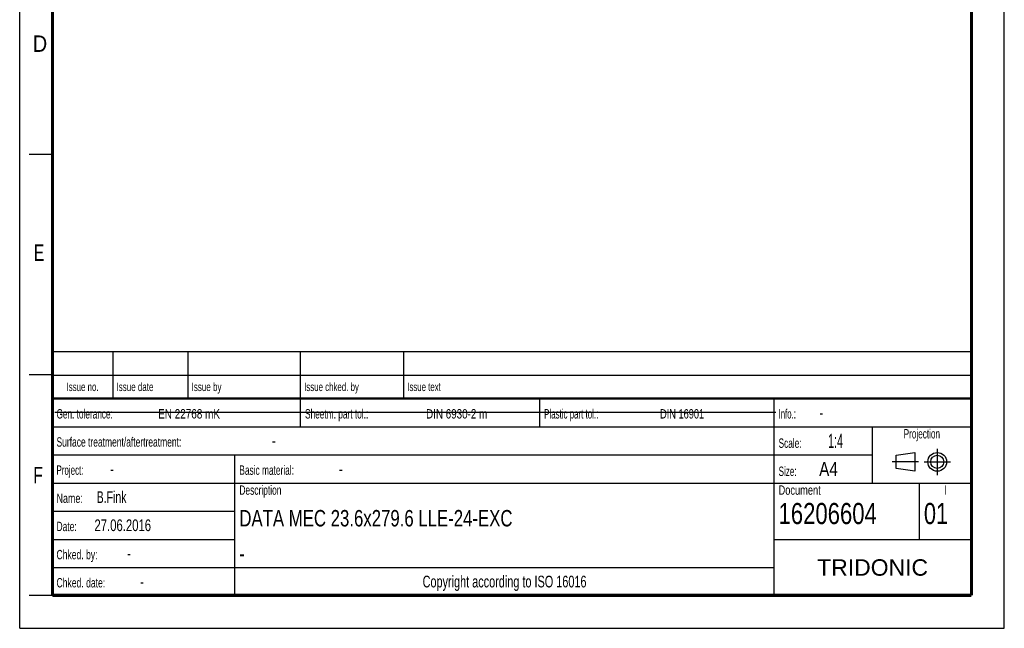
# Model space of a CAD drawing. Header units: millimetres. Extents: x 0 to 210, y 0 to 297.
# Tile 1 of 6: x 0 to 210, y 0 to 130. Entities that reach past the tile are written whole.
import ezdxf
from ezdxf.enums import TextEntityAlignment as Align

# ---------------------------------------------------------------- set-up
doc = ezdxf.new("R2010")
doc.units = ezdxf.units.MM
doc.header["$LTSCALE"] = 19.36
doc.linetypes.add('CENTER', pattern=[0.6, 0.375, -0.075, 0.075, -0.075])
doc.layers.get('0').update_dxf_attribs({"linetype": 'CONTINUOUS'})
doc.layers.add('DEFAULT_1', color=7, linetype='CENTER')
doc.layers.add('Z_NOTICE', color=7, linetype='CONTINUOUS')
doc.styles.add('TEXTSTYLE_2', font='txt', dxfattribs={"width": 0.75})
doc.styles.add('TEXTSTYLE_5', font='arial.ttf')

# ---------------------------------------------------------------- blocks, each defined once
blk = doc.blocks.new('PROJEKTIONSMETHODE_BL0', base_point=(192.31, 35.47))
at = {"color": 2, "linetype": 'CONTINUOUS'}
for p, q in [((186.91, 36.87), (190.91, 37.47)), ((186.91, 34.07), (186.91, 36.87)), ((190.91, 37.47), (190.91, 33.47)), ((190.91, 33.47), (186.91, 34.07))]:
    blk.add_line(p, q, dxfattribs=at)
for radius in [2, 1.4]:
    blk.add_circle((195.71, 35.47), radius, dxfattribs=at)
at = {"layer": 'DEFAULT_1', "color": 2, "linetype": 'CENTER'}
for p, q in [((195.71, 38.27), (195.71, 32.67)), ((191.71, 35.47), (186.11, 35.47)), ((192.91, 35.47), (198.5, 35.47))]:
    blk.add_line(p, q, dxfattribs=at)

msp = doc.modelspace()

# ---------------------------------------------------------------- linework, layer by layer
at = {"color": 2, "linetype": 'CONTINUOUS'}
for p, q in [((0, 0), (0, 297)), ((210, 0), (210, 297)), ((7, 101), (2, 101)), ((6.91362, 48.96015), (6.91362, 58.96015)), ((6.91362, 58.96015), (202.91362, 58.96015)), ((19.91362, 48.96015), (19.91362, 58.96015)), ((35.91362, 48.96015), (35.91362, 58.96015)), ((59.91362, 48.96015), (59.91362, 58.96015)), ((81.91362, 48.96015), (81.91362, 58.96015)), ((202.91362, 48.96015), (202.91362, 58.96015)), ((7, 54), (2, 54)), ((6.91362, 53.96015), (202.91362, 53.96015)), ((6.91355, 6.96013), (6.91355, 48.96013)), ((6.91355, 48.96013), (202.91355, 48.96013)), ((6.91362, 48.96015), (202.91362, 48.96015)), ((59.91355, 42.96013), (59.91355, 48.96013)), ((110.91355, 42.96013), (110.91355, 48.96013)), ((160.91355, 6.96013), (160.91355, 48.96013)), ((202.91355, 6.96013), (202.91355, 48.96013)), ((6.91355, 42.96013), (202.91355, 42.96013)), ((181.91355, 30.96013), (181.91355, 42.96013)), ((6.91355, 36.96013), (181.91355, 36.96013)), ((45.91355, 6.96013), (45.91355, 36.96013)), ((6.91355, 30.96013), (202.91355, 30.96013)), ((191.91355, 18.96013), (191.91355, 30.96013)), ((6.91355, 24.96013), (45.91355, 24.96013)), ((6.91355, 18.96013), (45.91355, 18.96013)), ((160.91355, 18.96013), (202.91355, 18.96013)), ((6.91355, 12.96013), (160.91355, 12.96013)), ((7, 7), (2, 7)), ((6.91355, 6.96013), (202.91355, 6.96013)), ((0, 0), (210, 0))]:
    msp.add_line(p, q, dxfattribs=at)
at = {"color": 7, "linetype": 'CONTINUOUS'}
msp.add_line((7.46812, 46.04239), (161.26812, 46.04239), dxfattribs=at)
for points, const_width in [([(7, 7), (7, 290)], 0.7), ([(203, 7), (203, 290)], 0.7), ([(7, 49), (203, 49)], 0.5), ([(7, 7), (203, 7)], 0.7)]:
    msp.add_lwpolyline(points, dxfattribs=dict(at, const_width=const_width))

# ---------------------------------------------------------------- block references
at = {"color": 2, "linetype": 'CONTINUOUS'}
msp.add_blockref('PROJEKTIONSMETHODE_BL0', (192.30508, 35.46975), dxfattribs=at)

# ---------------------------------------------------------------- texts
at = {"color": 5, "linetype": 'CONTINUOUS', "style": 'TEXTSTYLE_2'}
for s, width, p in [('D', 0.904762, (2.80729, 122.85717)), ('E', 0.714286, (3.00245, 78.30247)), ('F', 0.714286, (2.92219, 30.89704))]:
    msp.add_text(s, height=3.5, dxfattribs=dict(at, width=width)).set_placement(p)
at = {"layer": 'Z_NOTICE', "color": 5, "linetype": 'CONTINUOUS', "style": 'TEXTSTYLE_2'}
for s, height, width, p in [('Issue date ', 1.8, 0.707792, (20.66362, 50.56015)), ('Issue by ', 1.8, 0.71164, (36.66362, 50.56015)), ('Issue chked. by', 1.8, 0.698413, (60.66362, 50.56015)), ('Issue text ', 1.8, 0.694805, (82.66362, 50.56015)), ('Gen. tolerance:', 2, 0.657143, (7.85105, 44.71013)), ('EN 22768 mK', 2, 0.792208, (29.52962, 44.71013)), ('Sheetm. part tol.:', 2, 0.662698, (60.85105, 44.71013)), ('DIN 6930-2 m', 2, 0.78373, (86.67247, 44.71013)), ('Plastic part tol.:', 2, 0.632275, (111.85105, 44.71013)), ('DIN 16901', 2, 0.73545, (136.57724, 44.71013)), ('Info.: ', 2, 0.622449, (161.85105, 44.71013)), ('-', 2.5, 0.714286, (170.56533, 44.71013)), ('Surface treatment/aftertreatment: ', 2, 0.67577, (7.85105, 38.71013)), ('Scale:  ', 2, 0.660714, (161.85105, 38.46013)), ('1:4', 3, 0.571429, (172.42247, 38.46013)), ('-', 2.5, 0.714286, (53.80343, 38.71013)), ('Project: ', 2, 0.634921, (7.85105, 32.71013)), ('-', 2.5, 0.714286, (19.27962, 32.71013)), ('Basic material: ', 2, 0.66369, (46.85105, 32.71013)), ('-', 2.5, 0.714286, (68.08914, 32.71013)), ('Size: ', 2, 0.646825, (161.85105, 32.46013)), (' A4', 3, 0.809524, (169.61295, 32.46013)), ('B.Fink', 2.5, 0.670635, (16.42247, 26.71013)), ('Description', 2, 0.670996, (46.85105, 28.46013)), ('Document', 2, 0.738095, (161.85105, 28.46013)), ('Name: ', 2, 0.714286, (7.85105, 26.71013)), ('16206604', 4.5, 0.782738, (161.85105, 22.21013)), ('01', 4.5, 0.77381, (192.85105, 22.21013)), ('27.06.2016', 2.5, 0.721429, (15.94628, 20.71013)), ('Date: ', 2, 0.674603, (7.85105, 20.71013)), ('Chked. by: ', 2, 0.683983, (7.85105, 14.71013)), ('-', 2.5, 0.714286, (22.89867, 14.71013)), ('Chked. date: ', 2, 0.684982, (7.85105, 8.71013)), ('-', 2.5, 0.714286, (25.66057, 8.71013))]:
    msp.add_text(s, height=height, dxfattribs=dict(at, width=width)).set_placement(p)
for s, height, width, p in [('Issue no.', 1.8, 0.698413, (13.41362, 50.56015)), ('Projection', 2, 0.652381, (192.41355, 40.46013)), ('I', 2, 0.642857, (197.41355, 28.46013)), ('Copyright according to ISO 16016', 2.5, 0.694196, (103.41355, 8.71013))]:
    msp.add_text(s, height=height, dxfattribs=dict(at, width=width)).set_placement(p, align=Align.CENTER)
at = {"layer": 'Z_NOTICE', "color": 7, "linetype": 'CONTINUOUS', "style": 'TEXTSTYLE_2'}
for s, width, p in [('DATA MEC 23.6x279.6 LLE-24-EXC', 0.764286, (46.85105, 21.71013)), ('-', 0.714286, (46.85105, 14.21013))]:
    msp.add_text(s, height=3.5, dxfattribs=dict(at, width=width)).set_placement(p)
at = {"layer": 'Z_NOTICE', "color": 5, "linetype": 'CONTINUOUS', "style": 'TEXTSTYLE_5'}
msp.add_text('TRIDONIC', height=3.5, dxfattribs=at).set_placement((181.91355, 11.21013), align=Align.CENTER)

doc.saveas('drawing.dxf')
